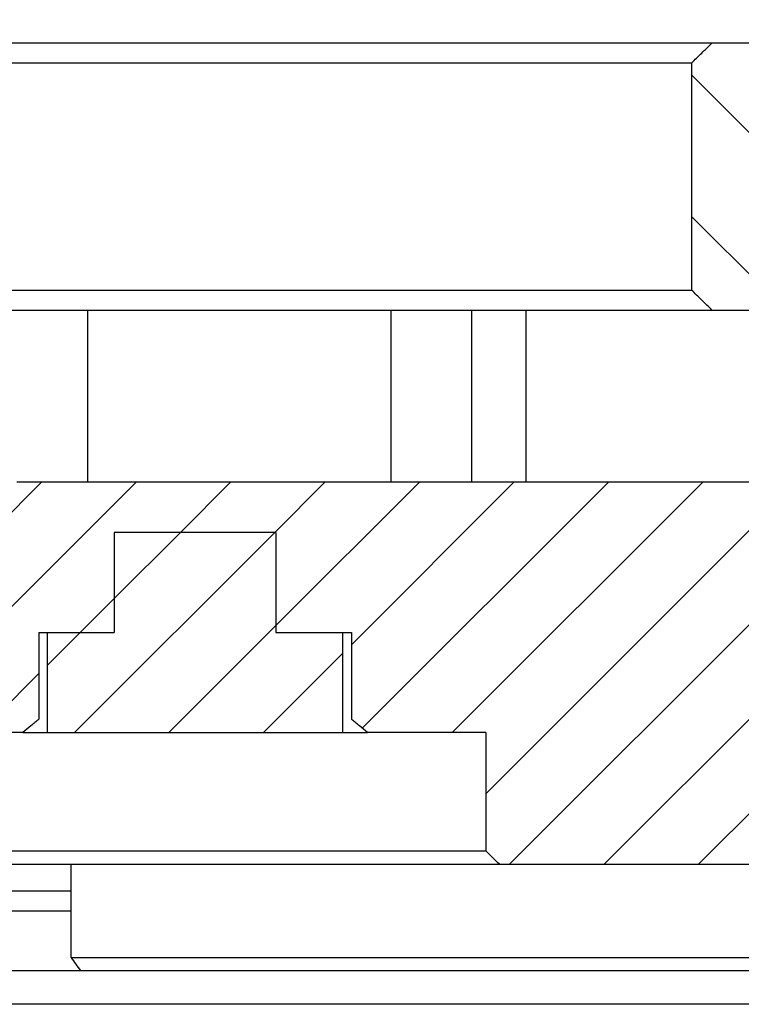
# Model space of a CAD drawing. Extents: x -1765 to 4890, y -3431 to 1272.
# Tile 148 of 189: x 3219 to 3230, y -2505 to -2490. Entities that reach past the tile are written whole.
import ezdxf

# ---------------------------------------------------------------- set-up
doc = ezdxf.new("R2010")
doc.units = 0
doc.linetypes.add('DASHED', pattern=[15, 7, -8])
doc.layers.get('0').update_dxf_attribs({"linetype": 'CONTINUOUS'})
doc.layers.add('1', color=7, linetype='CONTINUOUS')
pattern_1 = [(-135, (0, 0), (0.70710678, -0.70710678), [])]

# ---------------------------------------------------------------- blocks, each defined once
blk = doc.blocks.new('PROBECARD_STIFFENER_1', base_point=(3004.515, -2504.251))
at = {"color": 7, "linetype": 'CONTINUOUS'}
blk.add_line((3219.904, -2504.251), (3218.498, -2504.251), dxfattribs=at)
at = {"color": 5, "linetype": 'DASHED'}
blk.add_line((3227.568, -2504.251), (3219.904, -2504.251), dxfattribs=at)
at = {"color": 7, "linetype": 'DASHED'}
for p, q in [((3229.12, -2504.251), (3227.568, -2504.251)), ((3239.99, -2504.251), (3229.12, -2504.251))]:
    blk.add_line(p, q, dxfattribs=at)
at = {"color": 5, "linetype": 'CONTINUOUS'}
blk.add_line((3239.786, -2504.751), (3156.915, -2504.751), dxfattribs=at)
blk = doc.blocks.new('PROBE_CARD_STIFFENER_E4155', base_point=(3004.515, -2504.251))
blk.add_blockref('PROBECARD_STIFFENER_1', (3004.515, -2504.251))
blk = doc.blocks.new('PROBE_CARD_STIFFNER_AS4155', base_point=(3004.515, -2493.251))
blk.add_blockref('PROBE_CARD_STIFFENER_E4155', (3004.515, -2504.251))
blk = doc.blocks.new('NUT_M2_5_0590-1567_PEM1037', base_point=(3210.021, -2500.681))
at = {"color": 7, "linetype": 'DASHED'}
for p, q in [((3210.021, -2500.681), (3211.821, -2500.681)), ((3211.821, -2500.681), (3212.148, -2500.681)), ((3212.148, -2500.681), (3212.233, -2500.681)), ((3212.233, -2500.681), (3212.335, -2500.681)), ((3212.335, -2500.681), (3213.149, -2500.681)), ((3213.149, -2500.681), (3213.766, -2500.681)), ((3213.821, -2500.681), (3213.766, -2500.681)), ((3214.949, -2500.681), (3213.821, -2500.681)), ((3215.361, -2500.681), (3214.949, -2500.681)), ((3215.621, -2500.681), (3215.361, -2500.681))]:
    blk.add_line(p, q, dxfattribs=at)
blk = doc.blocks.new('NUT_M2_5_0590-1567_PEM1038', base_point=(3213.149, -2500.681))
at = {"color": 7, "linetype": 'DASHED'}
for p, q in [((3213.149, -2500.681), (3213.766, -2500.681)), ((3213.821, -2500.681), (3213.766, -2500.681)), ((3214.949, -2500.681), (3213.821, -2500.681)), ((3215.361, -2500.681), (3214.949, -2500.681)), ((3215.621, -2500.681), (3215.361, -2500.681)), ((3216.332, -2500.681), (3215.621, -2500.681)), ((3216.949, -2500.681), (3216.332, -2500.681)), ((3218.52, -2500.681), (3216.949, -2500.681)), ((3218.749, -2500.681), (3218.52, -2500.681))]:
    blk.add_line(p, q, dxfattribs=at)
blk = doc.blocks.new('NUT_M2_5_0590-1567_PEM1039', base_point=(3218.82, -2497.681))
at = {"linetype": 'CONTINUOUS'}
h = blk.add_hatch(dxfattribs=at)
h.set_pattern_fill('USER', color=1, angle=-135, pattern_type=0)
h.set_pattern_definition(pattern_1)
h.paths.add_polyline_path([(3220.409, -2499.181), (3219.52, -2499.181), (3219.407, -2499.181), (3219.407, -2500.681), (3221.62, -2500.681), (3223.832, -2500.681), (3223.832, -2499.181), (3223.72, -2499.181), (3223.708, -2499.181), (3222.83, -2499.181), (3222.83, -2497.681), (3220.409, -2497.681)])
at = {"color": 7, "linetype": 'CONTINUOUS'}
for p, q in [((3222.83, -2497.681), (3220.409, -2497.681)), ((3220.409, -2497.681), (3220.409, -2499.181)), ((3222.83, -2497.681), (3222.83, -2499.181)), ((3219.407, -2500.681), (3219.407, -2499.181)), ((3219.407, -2499.181), (3219.52, -2499.181)), ((3219.52, -2499.181), (3220.409, -2499.181)), ((3222.83, -2499.181), (3223.708, -2499.181)), ((3223.708, -2499.181), (3223.72, -2499.181)), ((3223.72, -2499.181), (3223.832, -2499.181)), ((3223.832, -2500.681), (3223.832, -2499.181)), ((3219.038, -2500.681), (3219.407, -2500.681)), ((3219.407, -2500.681), (3221.62, -2500.681)), ((3221.62, -2500.681), (3223.832, -2500.681)), ((3223.832, -2500.681), (3224.201, -2500.681))]:
    blk.add_line(p, q, dxfattribs=at)
at = {"color": 7, "linetype": 'DASHED'}
for p, q in [((3219.282, -2499.181), (3219.407, -2499.181)), ((3223.832, -2499.181), (3223.958, -2499.181)), ((3219.038, -2500.681), (3218.82, -2500.681)), ((3224.42, -2500.681), (3224.201, -2500.681))]:
    blk.add_line(p, q, dxfattribs=at)
blk = doc.blocks.new('PEM_NUT_M2_5_QUARTER_SET_4', base_point=(3210.021, -2497.681))
for name, p in [('NUT_M2_5_0590-1567_PEM1039', (3218.82, -2497.681)), ('NUT_M2_5_0590-1567_PEM1037', (3210.021, -2500.681)), ('NUT_M2_5_0590-1567_PEM1038', (3213.149, -2500.681))]:
    blk.add_blockref(name, p)
blk = doc.blocks.new('PEM_NUT_M2_5_SET', base_point=(3091.055, -2497.681))
blk.add_blockref('PEM_NUT_M2_5_QUARTER_SET_4', (3210.021, -2497.681))
blk = doc.blocks.new('SMA_CONNECTOR_RING', base_point=(3072.005, -2496.931))
at = {"linetype": 'CONTINUOUS'}
h = blk.add_hatch(dxfattribs=at)
h.set_pattern_fill('USER', color=1, angle=-135, pattern_type=0)
h.set_pattern_definition(pattern_1)
edge = h.paths.add_edge_path()
edge.add_line((3213.766, -2496.931), (3218.1, -2496.931))
edge.add_line((3218.1, -2496.931), (3218.311, -2496.931))
edge.add_line((3218.311, -2496.931), (3218.438, -2496.931))
edge.add_line((3218.438, -2496.931), (3218.949, -2496.931))
edge.add_line((3218.949, -2496.931), (3240.806, -2496.931))
edge.add_spline(control_points=[(3240.806, -2496.931), (3240.975, -2497.098), (3241.315, -2497.431), (3241.655, -2497.765), (3241.825, -2497.931)], knot_values=[0, 0, 0, 0, 0.713839, 1.427679, 1.427679, 1.427679, 1.427679], degree=3, periodic=0)
edge.add_line((3241.825, -2497.931), (3241.825, -2504.251))
edge.add_line((3241.825, -2504.251), (3240.296, -2504.251))
edge.add_line((3240.296, -2504.251), (3239.99, -2504.251))
edge.add_spline(control_points=[(3239.99, -2504.251), (3239.956, -2504.218), (3239.888, -2504.151), (3239.82, -2504.085), (3239.786, -2504.051)], knot_values=[0, 0, 0, 0, 0.142814, 0.285629, 0.285629, 0.285629, 0.285629], degree=3, periodic=0)
edge.add_line((3239.786, -2504.051), (3239.786, -2502.651))
edge.add_line((3239.786, -2502.651), (3226.174, -2502.651))
edge.add_spline(control_points=[(3226.174, -2502.651), (3226.14, -2502.618), (3226.071, -2502.551), (3226.003, -2502.485), (3225.969, -2502.451)], knot_values=[0, 0, 0, 0, 0.143422, 0.286844, 0.286844, 0.286844, 0.286844], degree=3, periodic=0)
edge.add_line((3225.969, -2502.451), (3225.969, -2500.681))
edge.add_line((3225.969, -2500.681), (3224.42, -2500.681))
edge.add_line((3224.42, -2500.681), (3224.201, -2500.681))
edge.add_spline(control_points=[(3224.201, -2500.681), (3224.161, -2500.648), (3224.08, -2500.581), (3223.998, -2500.514), (3223.958, -2500.481)], knot_values=[0, 0, 0, 0, 0.157716, 0.315429, 0.315429, 0.315429, 0.315429], degree=3, periodic=0)
edge.add_line((3223.958, -2500.481), (3223.958, -2499.181))
edge.add_line((3223.958, -2499.181), (3223.832, -2499.181))
edge.add_line((3223.832, -2499.181), (3223.72, -2499.181))
edge.add_line((3223.72, -2499.181), (3223.708, -2499.181))
edge.add_line((3223.708, -2499.181), (3222.83, -2499.181))
edge.add_line((3222.83, -2499.181), (3222.83, -2497.681))
edge.add_line((3222.83, -2497.681), (3220.409, -2497.681))
edge.add_line((3220.409, -2497.681), (3220.409, -2499.181))
edge.add_line((3220.409, -2499.181), (3219.52, -2499.181))
edge.add_line((3219.52, -2499.181), (3219.407, -2499.181))
edge.add_line((3219.407, -2499.181), (3219.282, -2499.181))
edge.add_line((3219.282, -2499.181), (3219.282, -2500.481))
edge.add_spline(control_points=[(3219.282, -2500.481), (3219.241, -2500.514), (3219.159, -2500.581), (3219.078, -2500.648), (3219.038, -2500.681)], knot_values=[0, 0, 0, 0, 0.157713, 0.315429, 0.315429, 0.315429, 0.315429], degree=3, periodic=0)
edge.add_line((3219.038, -2500.681), (3218.82, -2500.681))
edge.add_line((3218.82, -2500.681), (3218.749, -2500.681))
edge.add_line((3218.749, -2500.681), (3218.52, -2500.681))
edge.add_line((3218.52, -2500.681), (3216.949, -2500.681))
edge.add_line((3216.949, -2500.681), (3216.332, -2500.681))
edge.add_line((3216.332, -2500.681), (3215.621, -2500.681))
edge.add_line((3215.621, -2500.681), (3215.361, -2500.681))
edge.add_line((3215.361, -2500.681), (3214.949, -2500.681))
edge.add_line((3214.949, -2500.681), (3213.821, -2500.681))
edge.add_line((3213.821, -2500.681), (3213.766, -2500.681))
edge.add_spline(control_points=[(3213.766, -2500.681), (3213.731, -2500.648), (3213.662, -2500.581), (3213.592, -2500.515), (3213.558, -2500.481)], knot_values=[0, 0, 0, 0, 0.144383, 0.288766, 0.288766, 0.288766, 0.288766], degree=3, periodic=0)
edge.add_line((3213.558, -2500.481), (3213.558, -2497.131))
edge.add_spline(control_points=[(3213.558, -2497.131), (3213.592, -2497.098), (3213.662, -2497.031), (3213.731, -2496.965), (3213.766, -2496.931)], knot_values=[0, 0, 0, 0, 0.144383, 0.288766, 0.288766, 0.288766, 0.288766], degree=3, periodic=0)
at = {"color": 7, "linetype": 'CONTINUOUS'}
for p, q in [((3240.806, -2496.931), (3218.949, -2496.931)), ((3222.83, -2497.681), (3220.409, -2497.681)), ((3220.409, -2497.681), (3220.409, -2499.181)), ((3222.83, -2497.681), (3222.83, -2499.181)), ((3219.282, -2499.181), (3219.407, -2499.181)), ((3219.282, -2499.181), (3219.282, -2500.481)), ((3219.407, -2499.181), (3219.52, -2499.181)), ((3219.52, -2499.181), (3220.409, -2499.181)), ((3222.83, -2499.181), (3223.708, -2499.181)), ((3223.708, -2499.181), (3223.72, -2499.181)), ((3223.72, -2499.181), (3223.832, -2499.181)), ((3223.832, -2499.181), (3223.958, -2499.181)), ((3223.958, -2499.181), (3223.958, -2500.481)), ((3219.038, -2500.681), (3218.82, -2500.681)), ((3224.42, -2500.681), (3224.201, -2500.681)), ((3225.969, -2500.681), (3224.42, -2500.681)), ((3225.969, -2500.681), (3225.969, -2502.451)), ((3217.13, -2502.451), (3225.969, -2502.451)), ((3217.05, -2502.651), (3219.762, -2502.651)), ((3219.762, -2502.651), (3226.174, -2502.651)), ((3219.762, -2504.051), (3219.762, -2502.651)), ((3226.174, -2502.651), (3239.786, -2502.651)), ((3219.762, -2504.051), (3239.786, -2504.051)), ((3227.568, -2504.251), (3219.904, -2504.251)), ((3229.12, -2504.251), (3227.568, -2504.251)), ((3239.99, -2504.251), (3229.12, -2504.251))]:
    blk.add_line(p, q, dxfattribs=at)
at = {"color": 7, "linetype": 'DASHED'}
for p, q in [((3219.038, -2500.681), (3219.407, -2500.681)), ((3219.407, -2500.681), (3221.62, -2500.681)), ((3221.62, -2500.681), (3223.832, -2500.681)), ((3223.832, -2500.681), (3224.201, -2500.681))]:
    blk.add_line(p, q, dxfattribs=at)
at = {"color": 7, "linetype": 'CONTINUOUS'}
for points, knots in [([(3219.282, -2500.481), (3219.242, -2500.514), (3219.201, -2500.547), (3219.159, -2500.581), (3219.119, -2500.613), (3219.079, -2500.647), (3219.038, -2500.681)], [0, 0, 0, 0, 0.1577128, 0.1577128, 0.1577128, 0.3154292, 0.3154292, 0.3154292, 0.3154292]), ([(3224.201, -2500.681), (3224.16, -2500.647), (3224.12, -2500.613), (3224.08, -2500.581), (3224.038, -2500.547), (3223.998, -2500.514), (3223.958, -2500.481)], [0, 0, 0, 0, 0.1577164, 0.1577164, 0.1577164, 0.3154292, 0.3154292, 0.3154292, 0.3154292]), ([(3226.174, -2502.651), (3226.14, -2502.618), (3226.106, -2502.585), (3226.071, -2502.551), (3226.037, -2502.518), (3226.003, -2502.485), (3225.969, -2502.451)], [0, 0, 0, 0, 0.1434222, 0.1434222, 0.1434222, 0.2868445, 0.2868445, 0.2868445, 0.2868445]), ([(3219.762, -2504.051), (3219.786, -2504.085), (3219.81, -2504.118), (3219.833, -2504.151), (3219.857, -2504.185), (3219.88, -2504.218), (3219.904, -2504.251)], [0, 0, 0, 0, 0.1225324, 0.1225324, 0.1225324, 0.2450648, 0.2450648, 0.2450648, 0.2450648])]:
    blk.add_open_spline(points, degree=3, knots=knots, dxfattribs=at)
blk = doc.blocks.new('SMA_CONNECTOR_RING_E702571', base_point=(3072.005, -2496.931))
for name, p in [('SMA_CONNECTOR_RING', (3072.005, -2496.931)), ('PEM_NUT_M2_5_SET', (3091.055, -2497.681))]:
    blk.add_blockref(name, p)
blk = doc.blocks.new('SMA_CONNECTOR_RING_ASSY', base_point=(3072.005, -2490.251))
blk.add_blockref('SMA_CONNECTOR_RING_E702571', (3072.005, -2496.931))
blk = doc.blocks.new('PROBE_CARD_ASSY', base_point=(3004.515, -2490.251))
for name, p in [('PROBE_CARD_STIFFNER_AS4155', (3004.515, -2493.251)), ('SMA_CONNECTOR_RING_ASSY', (3072.005, -2490.251))]:
    blk.add_blockref(name, p)
blk = doc.blocks.new('BASE_RING_AUTO', base_point=(2995.915, -2473.351))
at = {"linetype": 'CONTINUOUS'}
h = blk.add_hatch(dxfattribs=at)
h.set_pattern_fill('USER', color=4, scale=1.5, angle=135, pattern_type=0)
h.set_pattern_definition([(135, (0, 0), (-1.06066017, -1.06066017), [])])
edge = h.paths.add_edge_path()
edge.add_line((3245.591, -2473.351), (3244.916, -2473.351))
edge.add_line((3244.916, -2473.351), (3244.653, -2473.351))
edge.add_line((3244.653, -2473.351), (3244.384, -2473.351))
edge.add_line((3244.384, -2473.351), (3242.361, -2473.351))
edge.add_line((3242.361, -2473.351), (3242.13, -2473.351))
edge.add_spline(control_points=[(3242.13, -2473.351), (3242.079, -2473.401), (3241.977, -2473.501), (3241.875, -2473.601), (3241.825, -2473.651)], knot_values=[0, 0, 0, 0, 0.214121, 0.428241, 0.428241, 0.428241, 0.428241], degree=3, periodic=0)
edge.add_line((3241.825, -2473.651), (3241.825, -2490.351))
edge.add_line((3241.825, -2490.351), (3229.357, -2490.351))
edge.add_spline(control_points=[(3229.357, -2490.351), (3229.306, -2490.401), (3229.203, -2490.501), (3229.101, -2490.601), (3229.049, -2490.651)], knot_values=[0, 0, 0, 0, 0.214881, 0.429761, 0.429761, 0.429761, 0.429761], degree=3, periodic=0)
edge.add_line((3229.049, -2490.651), (3229.049, -2494.051))
edge.add_spline(control_points=[(3229.049, -2494.051), (3229.101, -2494.101), (3229.203, -2494.201), (3229.306, -2494.301), (3229.357, -2494.351)], knot_values=[0, 0, 0, 0, 0.214881, 0.429761, 0.429761, 0.429761, 0.429761], degree=3, periodic=0)
edge.add_line((3229.357, -2494.351), (3242.843, -2494.351))
edge.add_line((3242.843, -2494.351), (3242.843, -2503.051))
edge.add_spline(control_points=[(3242.843, -2503.051), (3242.894, -2503.101), (3242.996, -2503.201), (3243.098, -2503.301), (3243.149, -2503.351)], knot_values=[0, 0, 0, 0, 0.214074, 0.428148, 0.428148, 0.428148, 0.428148], degree=3, periodic=0)
edge.add_line((3243.149, -2503.351), (3245.591, -2503.351))
edge.add_spline(control_points=[(3245.591, -2503.351), (3245.642, -2503.301), (3245.743, -2503.201), (3245.845, -2503.101), (3245.896, -2503.051)], knot_values=[0, 0, 0, 0, 0.213956, 0.427912, 0.427912, 0.427912, 0.427912], degree=3, periodic=0)
edge.add_line((3245.896, -2503.051), (3245.896, -2473.651))
edge.add_spline(control_points=[(3245.896, -2473.651), (3245.845, -2473.601), (3245.743, -2473.501), (3245.642, -2473.401), (3245.591, -2473.351)], knot_values=[0, 0, 0, 0, 0.213956, 0.427912, 0.427912, 0.427912, 0.427912], degree=3, periodic=0)
at = {"color": 4, "linetype": 'CONTINUOUS'}
for p, q in [((3229.357, -2490.351), (3217.422, -2490.351)), ((3241.825, -2490.351), (3229.357, -2490.351)), ((3229.049, -2490.651), (3217.248, -2490.651)), ((3229.049, -2490.651), (3229.049, -2494.051)), ((3217.221, -2494.051), (3229.049, -2494.051)), ((3217.536, -2494.351), (3220.013, -2494.351)), ((3220.013, -2496.931), (3220.013, -2494.351)), ((3220.013, -2494.351), (3224.553, -2494.351)), ((3224.553, -2494.351), (3225.762, -2494.351)), ((3224.553, -2496.931), (3224.553, -2494.351)), ((3225.762, -2494.351), (3226.577, -2494.351)), ((3225.762, -2496.931), (3225.762, -2494.351)), ((3226.577, -2494.351), (3229.357, -2494.351)), ((3226.577, -2496.931), (3226.577, -2494.351)), ((3229.357, -2494.351), (3242.843, -2494.351)), ((3218.258, -2503.051), (3219.762, -2503.051)), ((3218.258, -2503.351), (3219.762, -2503.351))]:
    blk.add_line(p, q, dxfattribs=at)
for points, knots in [([(3229.049, -2490.651), (3229.101, -2490.601), (3229.152, -2490.551), (3229.203, -2490.501), (3229.254, -2490.452), (3229.306, -2490.402), (3229.357, -2490.351)], [0, 0, 0, 0, 0.2148806, 0.2148806, 0.2148806, 0.4297611, 0.4297611, 0.4297611, 0.4297611]), ([(3229.357, -2494.351), (3229.306, -2494.301), (3229.255, -2494.251), (3229.203, -2494.201), (3229.152, -2494.151), (3229.101, -2494.101), (3229.049, -2494.051)], [0, 0, 0, 0, 0.2148805, 0.2148805, 0.2148805, 0.4297611, 0.4297611, 0.4297611, 0.4297611])]:
    blk.add_open_spline(points, degree=3, knots=knots, dxfattribs=at)
blk = doc.blocks.new('BASE_RING_AUTO_E7018-22551', base_point=(2995.915, -2473.351))
blk.add_blockref('BASE_RING_AUTO', (2995.915, -2473.351))
blk = doc.blocks.new('BASE_RING_AUTO_ASSY_E72551', base_point=(2995.915, -2447.851))
blk.add_blockref('BASE_RING_AUTO_E7018-22551', (2995.915, -2473.351))
blk = doc.blocks.new('WPIF_12INCH', base_point=(2906.615, -2447.851))
for name, p in [('PROBE_CARD_ASSY', (3004.515, -2490.251)), ('BASE_RING_AUTO_ASSY_E72551', (2995.915, -2447.851))]:
    blk.add_blockref(name, p)
blk = doc.blocks.new('B-B', base_point=(3030.161, -2455.88))
blk.add_blockref('WPIF_12INCH', (2906.615, -2447.851))
blk = doc.blocks.new('1', base_point=(2845.413, -2487.084))
blk.add_blockref('B-B', (3030.161, -2455.88))
blk = doc.blocks.new('E7018-90050', base_point=(2906.615, -2573.992))
at = {"layer": '1'}
blk.add_blockref('1', (2845.413, -2487.084), dxfattribs=at)

msp = doc.modelspace()

# ---------------------------------------------------------------- block references
msp.add_blockref('E7018-90050', (2906.615, -2573.992))

doc.saveas('drawing.dxf')
